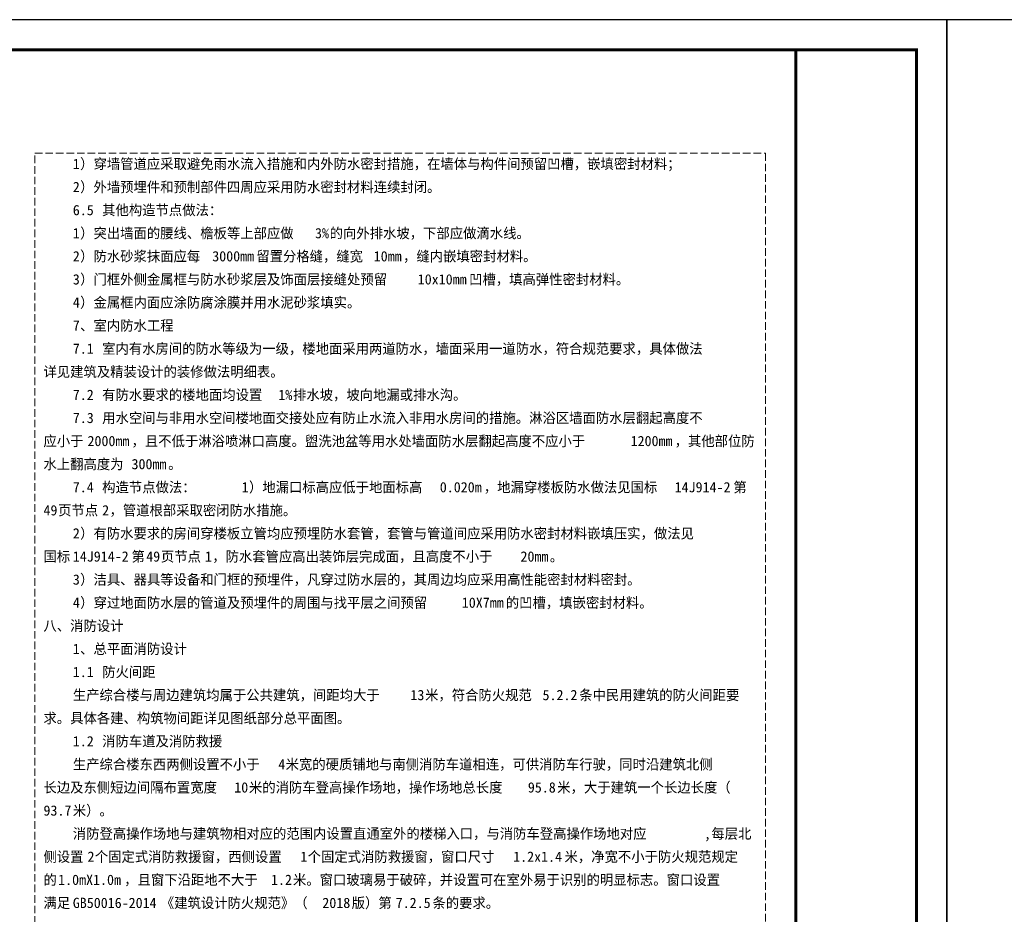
# Model space of a CAD drawing. Extents: x 1109697 to 1467097, y -139975 to 53891.
# Tile 188 of 256: x 1247197 to 1279801, y -44354 to -14719. Entities that reach past the tile are written whole.
import ezdxf

# ---------------------------------------------------------------- set-up
doc = ezdxf.new("R2010")
doc.units = 0
doc.header["$LTSCALE"] = 1000
doc.header["$MEASUREMENT"] = 0
doc.linetypes.add('DASH', pattern=[0.35, 0.25, -0.1])
doc.layers.add('PUB_TEXT', color=7, linetype='Continuous')
doc.layers.add('PUB_TITLE', color=4, linetype='Continuous')
doc.layers.add('不打印线', color=254, linetype='DASH', lineweight=0, plot=False)
doc.styles.add('ST', font='txt')

msp = doc.modelspace()

# ---------------------------------------------------------------- linework, layer by layer
at = {"layer": 'PUB_TITLE'}
for points in [[(1193797, -74119), (1277897, -74119), (1277897, -14719), (1193797, -14719)], [(1277897, -74119), (1361997, -74119), (1361997, -14719), (1277897, -14719)]]:
    msp.add_lwpolyline(points, close=True, dxfattribs=at)
at = {"layer": 'PUB_TITLE', "const_width": 100}
msp.add_lwpolyline([(1196297, -73119), (1276897, -73119), (1276897, -15719), (1196297, -15719)], close=True, dxfattribs=at)
msp.add_lwpolyline([(1272897, -15719), (1272897, -73119)], dxfattribs=at)
at = {"layer": '不打印线'}
msp.add_lwpolyline([(1247697, -19141), (1271897, -19141), (1271897, -71971), (1247697, -71971)], close=True, dxfattribs=at)

# ---------------------------------------------------------------- texts
at = {"layer": 'PUB_TEXT', "style": 'ST'}
for s, height, p in [('1', 340, (1248956, -19665)), ('）穿墙管道应采取避免雨水流入措施和内外防水密封措施，在墙体与构件间预留凹槽，嵌填密封材料；', 339.87, (1249199, -19665)), ('2', 340, (1248956, -20430)), ('）外墙预埋件和预制部件四周应采用防水密封材料连续封闭。', 339.87, (1249199, -20430)), ('6.5', 339.9, (1248956, -21195)), ('其他构造节点做法：', 339.9, (1249928, -21195)), ('1', 340, (1248956, -21960)), ('）突出墙面的腰线、檐板等上部应做', 339.87, (1249199, -21960)), ('3%', 339.9, (1256976, -21960)), ('的向外排水坡，下部应做滴水线。', 339.87, (1257462, -21960)), ('2', 340, (1248956, -22725)), ('）防水砂浆抹面应每', 339.9, (1249199, -22725)), ('3000mm', 339.9, (1253573, -22725)), ('留置分格缝，缝宽', 339.9, (1255032, -22725)), ('10mm', 339.9, (1258920, -22725)), ('，缝内嵌填密封材料。', 339.9, (1259892, -22725)), ('3', 340, (1248956, -23490)), ('）门框外侧金属框与防水砂浆层及饰面层接缝处预留', 339.87, (1249199, -23490)), ('10x10mm', 339.9, (1260378, -23490)), ('凹槽，填高弹性密封材料。', 339.87, (1262080, -23490)), ('4', 340, (1248956, -24255)), ('）金属框内面应涂防腐涂膜并用水泥砂浆填实。', 339.87, (1249199, -24255)), ('7', 340, (1248956, -25020)), ('、室内防水工程', 339.9, (1249199, -25020)), ('室内有水房间的防水等级为一级，楼地面采用两道防水，墙面采用一道防水，符合规范要求，具体做法', 339.87, (1249928, -25785)), ('7.1', 339.9, (1248956, -25785)), ('详见建筑及精装设计的装修做法明细表。', 339.87, (1247984, -26550)), ('7.2', 339.9, (1248956, -27315)), ('有防水要求的楼地面均设置', 339.87, (1249928, -27315)), ('1%', 339.9, (1255761, -27315)), ('排水坡，坡向地漏或排水沟。', 339.87, (1256247, -27315)), ('用水空间与非用水空间楼地面交接处应有防止水流入非用水房间的措施。淋浴区墙面防水层翻起高度不', 339.87, (1249928, -28080)), ('7.3', 339.9, (1248956, -28080)), ('应小于', 339.9, (1247984, -28845)), ('2000mm', 339.9, (1249442, -28845)), ('，且不低于淋浴喷淋口高度。盥洗池盆等用水处墙面防水层翻起高度不应小于', 339.87, (1250900, -28845)), ('1200mm', 339.9, (1267427, -28845)), ('，其他部位防', 339.9, (1268885, -28845)), ('水上翻高度为', 339.9, (1247984, -29610)), ('300mm', 339.9, (1250900, -29610)), ('。', 340, (1252115, -29610)), ('构造节点做法：', 339.9, (1249928, -30375)), ('）地漏口标高应低于地面标高', 339.87, (1254789, -30375)), ('，地漏穿楼板防水做法见国标', 339.87, (1262566, -30375)), ('第', 340, (1270829, -30375)), ('7.4', 339.9, (1248956, -30375)), ('1', 340, (1254546, -30375)), ('0.020m', 339.9, (1261108, -30375)), ('14J914-2', 339.9, (1268885, -30375)), ('49', 339.9, (1247984, -31140)), ('页节点', 339.9, (1248470, -31140)), ('2', 340, (1249928, -31140)), ('，管道根部采取密闭防水措施。', 339.87, (1250171, -31140)), ('2', 340, (1248956, -31905)), ('）有防水要求的房间穿楼板立管均应预埋防水套管，套管与管道间应采用防水密封材料嵌填压实，做法见', 339.87, (1249199, -31905)), ('，防水套管应高出装饰层完成面，且高度不小于', 339.87, (1253573, -32670)), ('国标', 339.9, (1247984, -32670)), ('14J914-2', 339.9, (1248956, -32670)), ('第', 340, (1250900, -32670)), ('49', 339.9, (1251386, -32670)), ('页节点', 339.9, (1251872, -32670)), ('1', 340, (1253330, -32670)), ('20mm', 339.9, (1263781, -32670)), ('。', 340, (1264753, -32670)), ('3', 340, (1248956, -33435)), ('）洁具、器具等设备和门框的预埋件，凡穿过防水层的，其周边均应采用高性能密封材料密封。', 339.87, (1249199, -33435)), ('4', 340, (1248956, -34200)), ('）穿过地面防水层的管道及预埋件的周围与找平层之间预留', 339.87, (1249199, -34200)), ('10X7mm', 339.9, (1261837, -34200)), ('的凹槽，填嵌密封材料。', 339.87, (1263295, -34200)), ('八、消防设计', 339.9, (1247984, -34965)), ('1', 340, (1248956, -35730)), ('、总平面消防设计', 339.9, (1249199, -35730)), ('1.1', 339.9, (1248956, -36495)), ('防火间距', 339.9, (1249928, -36495)), ('生产综合楼与周边建筑均属于公共建筑，间距均大于', 339.87, (1248956, -37260)), ('13', 339.9, (1260135, -37260)), ('米，符合防火规范', 339.9, (1260621, -37260)), ('5.2.2', 339.9, (1264510, -37260)), ('条中民用建筑的防火间距要', 339.87, (1265725, -37260)), ('求。具体各建、构筑物间距详见图纸部分总平面图。', 339.87, (1247984, -38025)), ('1.2', 339.9, (1248956, -38790)), ('消防车道及消防救援', 339.9, (1249928, -38790)), ('生产综合楼东西两侧设置不小于', 339.87, (1248956, -39555)), ('4', 340, (1255761, -39555)), ('米宽的硬质铺地与南侧消防车道相连，可供消防车行驶，同时沿建筑北侧', 339.87, (1256004, -39555)), ('长边及东侧短边间隔布置宽度', 339.87, (1247984, -40320)), ('10', 339.9, (1254302, -40320)), ('米的消防车登高操作场地，操作场地总长度', 339.87, (1254789, -40320)), ('95.8', 339.9, (1264024, -40320)), ('米，大于建筑一个长边长度（', 339.87, (1264996, -40320)), ('93.7', 339.9, (1247984, -41085)), ('米）。', 339.9, (1248956, -41085)), ('消防登高操作场地与建筑物相对应的范围内设置直通室外的楼梯入口，与消防车登高操作场地对应', 339.87, (1248956, -41850)), ('每层北', 339.9, (1270100, -41850)), (',', 340, (1269857, -41850)), ('侧设置', 339.9, (1247984, -42615)), ('2', 340, (1249442, -42615)), ('个固定式消防救援窗，西侧设置', 339.87, (1249685, -42615)), ('1', 340, (1256490, -42615)), ('个固定式消防救援窗，窗口尺寸', 339.87, (1256733, -42615)), ('1.2x1.4', 339.9, (1263538, -42615)), ('米，净宽不小于防火规范规定', 339.87, (1265239, -42615)), ('的', 340, (1247984, -43380)), ('1.0mX1.0m', 339.9, (1248470, -43380)), ('，且窗下沿距地不大于', 339.9, (1250657, -43380)), ('1.2', 339.9, (1255518, -43380)), ('米。窗口玻璃易于破碎，并设置可在室外易于识别的明显标志。窗口设置', 339.87, (1256247, -43380)), ('满足', 339.9, (1247984, -44145)), ('GB50016-2014', 339.87, (1248956, -44145)), ('《建筑设计防火规范》（', 339.87, (1251872, -44145)), ('2018', 339.9, (1257219, -44145)), ('版）第', 339.9, (1258191, -44145)), ('7.2.5', 339.9, (1259649, -44145)), ('条的要求。', 339.9, (1260865, -44145))]:
    msp.add_text(s, height=height, dxfattribs=at).set_placement(p)

doc.saveas('drawing.dxf')
